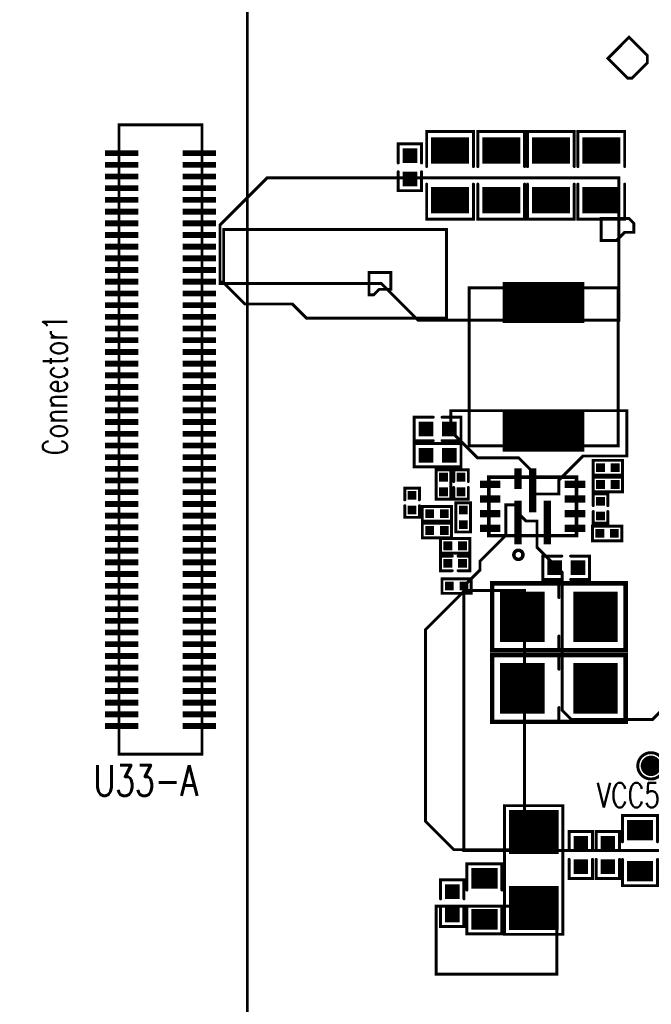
# Model space of a CAD drawing. Extents: x -14 to 157, y -7 to 92.
# Tile 126 of 129: x 109 to 130, y 41 to 75. Entities that reach past the tile are written whole.
import ezdxf

# ---------------------------------------------------------------- set-up
doc = ezdxf.new("R2010")
doc.units = 0
for name, pattern in [('SIG_105', [2, 1, 1]), ('SIG_183', [2, 1, 1]), ('SIG_22', [2, 1, 1]), ('SIG_292', [2, 1, 1]), ('SIG_4', [2, 1, 1])]:
    doc.linetypes.add(name, pattern=pattern)
for name, color, linetype in [('COPPER_01', 96, 'CONTINUOUS'), ('DRIL_NPLTE_THRU_01', 3, 'CONTINUOUS'), ('DRIL_NPLTE_THRU_02', 171, 'CONTINUOUS'), ('DRIL_NPLTE_THRU_03', 222, 'CONTINUOUS'), ('DRIL_NPLTE_THRU_04', 2, 'CONTINUOUS'), ('DRIL_PLTE_THRU_01', 3, 'CONTINUOUS'), ('DRIL_PLTE_THRU_02', 171, 'CONTINUOUS'), ('DRIL_PLTE_THRU_03', 222, 'CONTINUOUS'), ('DRIL_PLTE_THRU_04', 2, 'CONTINUOUS'), ('PADS_BOT', 56, 'CONTINUOUS'), ('PADS_INNER', 96, 'CONTINUOUS'), ('PADS_TOP', 96, 'CONTINUOUS'), ('PADS_XR_121', 210, 'CONTINUOUS'), ('PADS_XR_122', 16, 'CONTINUOUS'), ('PADS_XR_123', 3, 'CONTINUOUS'), ('PADS_XR_128', 16, 'CONTINUOUS'), ('PART_TOP_2DLINE_00', 183, 'CONTINUOUS'), ('PART_TOP_2DLINE_01', 183, 'CONTINUOUS'), ('PART_TOP_2DLINE_126', 183, 'CONTINUOUS'), ('TEXT_126', 254, 'CONTINUOUS')]:
    doc.layers.add(name, color=color, linetype=linetype)
doc.styles.add('W0$12', font='simplex', dxfattribs={"width": 0.75})
doc.styles.add('W0$15', font='simplex', dxfattribs={"width": 0.75})

# ---------------------------------------------------------------- blocks, each defined once
blk = doc.blocks.new('SMOOTH_0$1')
at = {"const_width": 0.05}
blk.add_lwpolyline([(-0.025, 0, 1), (0.025, 0, 1)], format="xyb", close=True, dxfattribs=at)
blk = doc.blocks.new('COPPER_85')
at = {"layer": 'COPPER_01', "const_width": 0.1}
blk.add_lwpolyline([(-0.013, 0), (-0.013, -1.038), (-0.9, -1.925), (-0.9, -2.225), (-1.45, -2.775), (-1.45, -11.825), (8.375, -11.825), (8.375, -6.234), (6.109, -6.234), (5, -7.344), (2.231, -7.344), (1.913, -7.025), (1.913, -2.312), (1.05, -1.45), (1.05, -0.55), (0.675, -0.55), (0.4, -0.275), (0.4, 0)], close=True, dxfattribs=at)
at = {"layer": 'COPPER_01'}
for p in [(-0.013, 0), (0.4, 0), (0.4, -0.275), (0.675, -0.55), (1.05, -0.55), (-0.013, -1.038), (1.05, -1.45), (-0.9, -1.925), (-0.9, -2.225), (1.913, -2.312), (-1.45, -2.775), (6.109, -6.234), (8.375, -6.234), (1.913, -7.025), (2.231, -7.344), (5, -7.344), (-1.45, -11.825), (8.375, -11.825)]:
    blk.add_blockref('SMOOTH_0$1', p, dxfattribs=at)
blk = doc.blocks.new('COPPER_89')
at = {"layer": 'COPPER_01', "const_width": 0.1}
blk.add_lwpolyline([(0.1, -0.1), (0.775, -0.775), (0.925, -0.775), (1.45, -0.25), (1.45, 0), (0.825, 0.625)], close=True, dxfattribs=at)
at = {"layer": 'COPPER_01'}
for p in [(0.825, 0.625), (1.45, 0), (0.1, -0.1), (1.45, -0.25), (0.775, -0.775), (0.925, -0.775)]:
    blk.add_blockref('SMOOTH_0$1', p, dxfattribs=at)
blk = doc.blocks.new('COPPER_101')
at = {"layer": 'COPPER_01', "const_width": 0.1}
blk.add_lwpolyline([(-0.225, 0), (-0.225, -2.325), (3.9, -2.325), (3.9, 0)], close=True, dxfattribs=at)
at = {"layer": 'COPPER_01'}
for p in [(-0.225, 0), (3.9, 0), (-0.225, -2.325), (3.9, -2.325)]:
    blk.add_blockref('SMOOTH_0$1', p, dxfattribs=at)
blk = doc.blocks.new('COPPER_103')
at = {"layer": 'COPPER_01', "const_width": 0.1}
blk.add_lwpolyline([(0.225, -0.875), (0.225, -2.875), (5.75, -2.875), (7, -4.125), (13.875, -4.125), (13.875, 0.7375), (1.8375, 0.7375)], close=True, dxfattribs=at)
at = {"layer": 'COPPER_01'}
for p in [(1.8375, 0.7375), (13.875, 0.7375), (0.225, -0.875), (0.225, -2.875), (5.75, -2.875), (7, -4.125), (13.875, -4.125)]:
    blk.add_blockref('SMOOTH_0$1', p, dxfattribs=at)
blk = doc.blocks.new('COPPER_120')
at = {"layer": 'COPPER_01', "const_width": 0.1}
blk.add_lwpolyline([(-0.04375, 0), (0.925, 0), (0.925, 0.475), (1.75, 1.3), (3.25, 1.3), (3.25, 2.85), (-2.775, 2.85), (-2.775, 2.15), (-1.8625, 1.2375), (-0.45, 1.2375), (-0.04375, 0.83125)], close=True, dxfattribs=at)
at = {"layer": 'COPPER_01'}
for p in [(-2.775, 2.85), (3.25, 2.85), (-2.775, 2.15), (1.75, 1.3), (3.25, 1.3), (-1.8625, 1.2375), (-0.45, 1.2375), (-0.04375, 0.83125), (0.925, 0.475), (-0.04375, 0), (0.925, 0)]:
    blk.add_blockref('SMOOTH_0$1', p, dxfattribs=at)
blk = doc.blocks.new('COPPER_126')
at = {"layer": 'COPPER_01', "const_width": 0.1}
blk.add_lwpolyline([(-0.0125, 0), (-0.0125, 0.3125), (-0.175, 0.475), (-1.125, 0.475), (-1.125, -0.275), (-0.6, -0.275), (-0.325, 0)], close=True, dxfattribs=at)
at = {"layer": 'COPPER_01'}
for p in [(-1.125, 0.475), (-0.175, 0.475), (-0.0125, 0.3125), (-0.325, 0), (-0.0125, 0), (-1.125, -0.275), (-0.6, -0.275)]:
    blk.add_blockref('SMOOTH_0$1', p, dxfattribs=at)
blk = doc.blocks.new('COPPER_127')
at = {"layer": 'COPPER_01', "const_width": 0.1}
blk.add_lwpolyline([(0, 0), (0, 0.575), (-0.75, 0.575), (-0.75, -0.1875), (-0.5875, -0.1875), (-0.4, 0)], close=True, dxfattribs=at)
at = {"layer": 'COPPER_01'}
for p in [(-0.75, 0.575), (0, 0.575), (-0.4, 0), (0, 0), (-0.75, -0.1875), (-0.5875, -0.1875)]:
    blk.add_blockref('SMOOTH_0$1', p, dxfattribs=at)
blk = doc.blocks.new('COPPER_145')
at = {"layer": 'COPPER_01', "const_width": 0.1}
blk.add_lwpolyline([(0, 0), (0.75, -0.75), (2.375, -0.75), (2.8625, -1.2375), (7.65, -1.2375), (7.65, 1.8), (0.025, 1.8), (0.025, 0)], close=True, dxfattribs=at)
at = {"layer": 'COPPER_01'}
for p in [(0.025, 1.8), (7.65, 1.8), (0, 0), (0.025, 0), (0.75, -0.75), (2.375, -0.75), (2.8625, -1.2375), (7.65, -1.2375)]:
    blk.add_blockref('SMOOTH_0$1', p, dxfattribs=at)
blk = doc.blocks.new('COPPER_171')
at = {"layer": 'COPPER_01', "const_width": 0.1}
blk.add_lwpolyline([(0, 0), (-1.3125, -1.3125), (-1.3125, -7.875), (-0.34375, -8.84375), (2.075, -8.84375), (2.075, 0.025), (0, 0.025)], close=True, dxfattribs=at)
at = {"layer": 'COPPER_01'}
for p in [(0, 0.025), (0, 0), (2.075, 0.025), (-1.3125, -1.3125), (-1.3125, -7.875), (-0.34375, -8.84375), (2.075, -8.84375)]:
    blk.add_blockref('SMOOTH_0$1', p, dxfattribs=at)
blk = doc.blocks.new('SMOOTH_0$10008')
at = {"const_width": 0.05004}
blk.add_lwpolyline([(-0.02502, 0, 1), (0.02502, 0, 1)], format="xyb", close=True, dxfattribs=at)
blk = doc.blocks.new('PART_BODY_TOP_41')
at = {"layer": 'PART_TOP_2DLINE_126', "const_width": 0.1}
blk.add_lwpolyline([(-19.99, 24.5, -0.35461), (-16.99, 27.5), (17.03, 27.5, -0.345792), (20.03, 24.5), (20.03, -24.48, -0.403519), (17.03, -27.48), (-16.99, -27.48, -0.350685), (-19.99, -24.48)], format="xyb", close=True, dxfattribs=at)
blk.add_lwpolyline([(15.64, 13.25), (18.48, 13.25), (18.48, -8.28), (15.64, -8.28)], close=True, dxfattribs=at)
at = {"layer": 'PART_TOP_2DLINE_126'}
for p in [(15.64, 13.25), (18.48, 13.25), (15.64, -8.28), (18.48, -8.28)]:
    blk.add_blockref('SMOOTH_0$10008', p, dxfattribs=at)
blk = doc.blocks.new('DRIL_HOLE_0')
blk.add_lwpolyline([(0, 0, 1), (0, 0, 1)], format="xyb", close=True)
blk = doc.blocks.new('PAD_0')
blk.add_lwpolyline([(0, 0, 1), (0, 0, 1)], format="xyb", close=True)
blk = doc.blocks.new('PAD_11')
at = {"const_width": 0.2}
blk.add_lwpolyline([(-0.57, 0), (0.57, 0)], dxfattribs=at)
blk = doc.blocks.new('STK_TOP_98')
at = {"layer": 'DRIL_PLTE_THRU_01'}
blk.add_blockref('DRIL_HOLE_0', (0, 0), dxfattribs=at)
at = {"layer": 'DRIL_PLTE_THRU_02'}
blk.add_blockref('DRIL_HOLE_0', (0, 0), dxfattribs=at)
at = {"layer": 'DRIL_PLTE_THRU_03'}
blk.add_blockref('DRIL_HOLE_0', (0, 0), dxfattribs=at)
at = {"layer": 'DRIL_PLTE_THRU_04'}
blk.add_blockref('DRIL_HOLE_0', (0, 0), dxfattribs=at)
at = {"layer": 'PADS_BOT'}
blk.add_blockref('PAD_0', (0, 0), dxfattribs=at)
at = {"layer": 'PADS_INNER'}
blk.add_blockref('PAD_0', (0, 0), dxfattribs=at)
at = {"layer": 'PADS_TOP'}
blk.add_blockref('PAD_11', (0, 0), dxfattribs=at)
blk = doc.blocks.new('SYM_TOP_34')
for name, p in [('PART_BODY_TOP_41', (0, 0)), ('STK_TOP_98', (15.73, 12.28)), ('STK_TOP_98', (18.39, 12.28)), ('STK_TOP_98', (15.73, 11.88)), ('STK_TOP_98', (18.39, 11.88)), ('STK_TOP_98', (15.73, 11.48)), ('STK_TOP_98', (18.39, 11.48)), ('STK_TOP_98', (15.73, 11.08)), ('STK_TOP_98', (18.39, 11.08)), ('STK_TOP_98', (15.73, 10.68)), ('STK_TOP_98', (18.39, 10.68)), ('STK_TOP_98', (15.73, 10.28)), ('STK_TOP_98', (18.39, 10.28)), ('STK_TOP_98', (15.73, 9.88)), ('STK_TOP_98', (18.39, 9.88)), ('STK_TOP_98', (15.73, 9.48)), ('STK_TOP_98', (18.39, 9.48)), ('STK_TOP_98', (15.73, 9.08)), ('STK_TOP_98', (18.39, 9.08)), ('STK_TOP_98', (15.73, 8.68)), ('STK_TOP_98', (18.39, 8.68)), ('STK_TOP_98', (15.73, 8.28)), ('STK_TOP_98', (18.39, 8.28)), ('STK_TOP_98', (15.73, 7.88)), ('STK_TOP_98', (18.39, 7.88)), ('STK_TOP_98', (15.73, 7.48)), ('STK_TOP_98', (18.39, 7.48)), ('STK_TOP_98', (15.73, 7.08)), ('STK_TOP_98', (18.39, 7.08)), ('STK_TOP_98', (15.73, 6.68)), ('STK_TOP_98', (18.39, 6.68)), ('STK_TOP_98', (15.73, 6.28)), ('STK_TOP_98', (18.39, 6.28)), ('STK_TOP_98', (15.73, 5.88)), ('STK_TOP_98', (18.39, 5.88)), ('STK_TOP_98', (15.73, 5.48)), ('STK_TOP_98', (18.39, 5.48)), ('STK_TOP_98', (15.73, 5.08)), ('STK_TOP_98', (18.39, 5.08)), ('STK_TOP_98', (15.73, 4.68)), ('STK_TOP_98', (18.39, 4.68)), ('STK_TOP_98', (15.73, 4.28)), ('STK_TOP_98', (18.39, 4.28)), ('STK_TOP_98', (15.73, 3.88)), ('STK_TOP_98', (18.39, 3.88)), ('STK_TOP_98', (15.73, 3.48)), ('STK_TOP_98', (18.39, 3.48)), ('STK_TOP_98', (15.73, 3.08)), ('STK_TOP_98', (18.39, 3.08)), ('STK_TOP_98', (15.73, 2.68)), ('STK_TOP_98', (18.39, 2.68)), ('STK_TOP_98', (15.73, 2.28)), ('STK_TOP_98', (18.39, 2.28)), ('STK_TOP_98', (15.73, 1.88)), ('STK_TOP_98', (18.39, 1.88)), ('STK_TOP_98', (15.73, 1.48)), ('STK_TOP_98', (18.39, 1.48)), ('STK_TOP_98', (15.73, 1.08)), ('STK_TOP_98', (18.39, 1.08)), ('STK_TOP_98', (15.73, 0.68)), ('STK_TOP_98', (18.39, 0.68)), ('STK_TOP_98', (15.73, 0.28)), ('STK_TOP_98', (18.39, 0.28)), ('STK_TOP_98', (15.73, -0.12)), ('STK_TOP_98', (18.39, -0.12)), ('STK_TOP_98', (15.73, -0.52)), ('STK_TOP_98', (18.39, -0.52)), ('STK_TOP_98', (15.73, -0.92)), ('STK_TOP_98', (18.39, -0.92)), ('STK_TOP_98', (15.73, -1.32)), ('STK_TOP_98', (18.39, -1.32)), ('STK_TOP_98', (15.73, -1.72)), ('STK_TOP_98', (18.39, -1.72)), ('STK_TOP_98', (15.73, -2.12)), ('STK_TOP_98', (18.39, -2.12)), ('STK_TOP_98', (15.73, -2.52)), ('STK_TOP_98', (18.39, -2.52)), ('STK_TOP_98', (15.73, -2.92)), ('STK_TOP_98', (18.39, -2.92)), ('STK_TOP_98', (15.73, -3.32)), ('STK_TOP_98', (18.39, -3.32)), ('STK_TOP_98', (15.73, -3.72)), ('STK_TOP_98', (18.39, -3.72)), ('STK_TOP_98', (15.73, -4.12)), ('STK_TOP_98', (18.39, -4.12)), ('STK_TOP_98', (15.73, -4.52)), ('STK_TOP_98', (18.39, -4.52)), ('STK_TOP_98', (15.73, -4.92)), ('STK_TOP_98', (18.39, -4.92)), ('STK_TOP_98', (15.73, -5.32)), ('STK_TOP_98', (18.39, -5.32)), ('STK_TOP_98', (15.73, -5.72)), ('STK_TOP_98', (18.39, -5.72)), ('STK_TOP_98', (15.73, -6.12)), ('STK_TOP_98', (18.39, -6.12)), ('STK_TOP_98', (15.73, -6.52)), ('STK_TOP_98', (18.39, -6.52)), ('STK_TOP_98', (15.73, -6.92)), ('STK_TOP_98', (18.39, -6.92)), ('STK_TOP_98', (15.73, -7.32)), ('STK_TOP_98', (18.39, -7.32))]:
    blk.add_blockref(name, p)
blk = doc.blocks.new('PART_TOP_19')
blk.add_blockref('SYM_TOP_34', (0, 0))
blk = doc.blocks.new('PART_BODY_TOP_31')
at = {"layer": 'PART_TOP_2DLINE_126', "const_width": 0.10008}
blk.add_lwpolyline([(0.450088, 0, 1), (-0.450088, 0, 1)], format="xyb", close=True, dxfattribs=at)
blk = doc.blocks.new('PAD_28')
at = {"const_width": 0.35}
blk.add_lwpolyline([(0, -0.175, 1), (0, 0.175, 1)], format="xyb", close=True, dxfattribs=at)
blk = doc.blocks.new('STK_TOP_67')
at = {"layer": 'DRIL_PLTE_THRU_01'}
blk.add_blockref('DRIL_HOLE_0', (0, 0), dxfattribs=at)
at = {"layer": 'DRIL_PLTE_THRU_02'}
blk.add_blockref('DRIL_HOLE_0', (0, 0), dxfattribs=at)
at = {"layer": 'DRIL_PLTE_THRU_03'}
blk.add_blockref('DRIL_HOLE_0', (0, 0), dxfattribs=at)
at = {"layer": 'DRIL_PLTE_THRU_04'}
blk.add_blockref('DRIL_HOLE_0', (0, 0), dxfattribs=at)
at = {"layer": 'PADS_BOT'}
blk.add_blockref('PAD_0', (0, 0), dxfattribs=at)
at = {"layer": 'PADS_INNER'}
blk.add_blockref('PAD_0', (0, 0), dxfattribs=at)
at = {"layer": 'PADS_TOP'}
blk.add_blockref('PAD_28', (0, 0), dxfattribs=at)
blk = doc.blocks.new('SYM_TOP_24')
for name in ['PART_BODY_TOP_31', 'STK_TOP_67']:
    blk.add_blockref(name, (0, 0))
blk = doc.blocks.new('PART_TOP_114')
blk.add_blockref('SYM_TOP_24', (0, 0))
blk = doc.blocks.new('PART_BODY_TOP_14')
at = {"layer": 'PART_TOP_2DLINE_01', "const_width": 0.1}
for points in [[(-0.3, 0.6), (-1.2, 0.6), (-1.2, -0.6), (-0.3, -0.6)], [(0.3, -0.6), (1.2, -0.6), (1.2, 0.6), (0.3, 0.6)]]:
    blk.add_lwpolyline(points, dxfattribs=at)
at = {"layer": 'PART_TOP_2DLINE_01'}
for p in [(-1.2, 0.6), (-0.3, 0.6), (0.3, 0.6), (1.2, 0.6), (-1.2, -0.6), (-0.3, -0.6), (0.3, -0.6), (1.2, -0.6)]:
    blk.add_blockref('SMOOTH_0$1', p, dxfattribs=at)
blk = doc.blocks.new('PAD_9')
at = {"const_width": 0.7}
blk.add_lwpolyline([(-0.45, 0), (0.45, 0)], dxfattribs=at)
blk = doc.blocks.new('STK_TOP_10')
at = {"layer": 'DRIL_PLTE_THRU_01'}
blk.add_blockref('DRIL_HOLE_0', (0, 0), dxfattribs=at)
at = {"layer": 'DRIL_PLTE_THRU_02'}
blk.add_blockref('DRIL_HOLE_0', (0, 0), dxfattribs=at)
at = {"layer": 'DRIL_PLTE_THRU_03'}
blk.add_blockref('DRIL_HOLE_0', (0, 0), dxfattribs=at)
at = {"layer": 'DRIL_PLTE_THRU_04'}
blk.add_blockref('DRIL_HOLE_0', (0, 0), dxfattribs=at)
at = {"layer": 'PADS_BOT'}
blk.add_blockref('PAD_0', (0, 0), dxfattribs=at)
at = {"layer": 'PADS_INNER'}
blk.add_blockref('PAD_0', (0, 0), dxfattribs=at)
at = {"layer": 'PADS_TOP', "rotation": 90}
blk.add_blockref('PAD_9', (0, 0), dxfattribs=at)
blk = doc.blocks.new('SYM_TOP_7')
for name, p in [('STK_TOP_10', (-0.7, 0)), ('STK_TOP_10', (0.7, 0)), ('PART_BODY_TOP_14', (0, 0))]:
    blk.add_blockref(name, p)
blk = doc.blocks.new('PART_TOP_116')
blk.add_blockref('SYM_TOP_7', (0, 0))
blk = doc.blocks.new('PART_BODY_TOP_11')
at = {"layer": 'PART_TOP_2DLINE_01', "const_width": 0.1}
for points in [[(-0.15, 0.4), (-0.8, 0.4), (-0.8, -0.4), (-0.15, -0.4)], [(0.15, -0.4), (0.8, -0.4), (0.8, 0.4), (0.15, 0.4)]]:
    blk.add_lwpolyline(points, dxfattribs=at)
at = {"layer": 'PART_TOP_2DLINE_01'}
for p in [(-0.8, 0.4), (-0.15, 0.4), (0.15, 0.4), (0.8, 0.4), (-0.8, -0.4), (-0.15, -0.4), (0.15, -0.4), (0.8, -0.4)]:
    blk.add_blockref('SMOOTH_0$1', p, dxfattribs=at)
blk = doc.blocks.new('PAD_1')
at = {"const_width": 0.5}
blk.add_lwpolyline([(-0.25, 0), (0.25, 0)], dxfattribs=at)
blk = doc.blocks.new('STK_TOP_7')
at = {"layer": 'DRIL_PLTE_THRU_01'}
blk.add_blockref('DRIL_HOLE_0', (0, 0), dxfattribs=at)
at = {"layer": 'DRIL_PLTE_THRU_02'}
blk.add_blockref('DRIL_HOLE_0', (0, 0), dxfattribs=at)
at = {"layer": 'DRIL_PLTE_THRU_03'}
blk.add_blockref('DRIL_HOLE_0', (0, 0), dxfattribs=at)
at = {"layer": 'DRIL_PLTE_THRU_04'}
blk.add_blockref('DRIL_HOLE_0', (0, 0), dxfattribs=at)
at = {"layer": 'PADS_BOT'}
blk.add_blockref('PAD_0', (0, 0), dxfattribs=at)
at = {"layer": 'PADS_INNER'}
blk.add_blockref('PAD_0', (0, 0), dxfattribs=at)
at = {"layer": 'PADS_TOP'}
blk.add_blockref('PAD_1', (0, 0), dxfattribs=at)
blk = doc.blocks.new('SYM_TOP_4')
for name, p in [('PART_BODY_TOP_11', (0, 0)), ('STK_TOP_7', (-0.4, 0)), ('STK_TOP_7', (0.4, 0))]:
    blk.add_blockref(name, p)
blk = doc.blocks.new('PART_TOP_117')
blk.add_blockref('SYM_TOP_4', (0, 0))
blk = doc.blocks.new('PART_BODY_TOP_60')
at = {"layer": 'PART_TOP_2DLINE_01', "const_width": 0.1}
blk.add_lwpolyline([(-0.5, 0.25), (0.5, 0.25), (0.5, -0.25), (-0.5, -0.25)], close=True, dxfattribs=at)
at = {"layer": 'PART_TOP_2DLINE_01'}
for p in [(-0.5, 0.25), (0.5, 0.25), (-0.5, -0.25), (0.5, -0.25)]:
    blk.add_blockref('SMOOTH_0$1', p, dxfattribs=at)
blk = doc.blocks.new('PAD_2')
at = {"const_width": 0.3}
blk.add_lwpolyline([(-0.15, 0), (0.15, 0)], dxfattribs=at)
blk = doc.blocks.new('STK_TOP_133')
at = {"layer": 'DRIL_NPLTE_THRU_01'}
blk.add_blockref('DRIL_HOLE_0', (0, 0), dxfattribs=at)
at = {"layer": 'DRIL_NPLTE_THRU_02'}
blk.add_blockref('DRIL_HOLE_0', (0, 0), dxfattribs=at)
at = {"layer": 'DRIL_NPLTE_THRU_03'}
blk.add_blockref('DRIL_HOLE_0', (0, 0), dxfattribs=at)
at = {"layer": 'DRIL_NPLTE_THRU_04'}
blk.add_blockref('DRIL_HOLE_0', (0, 0), dxfattribs=at)
at = {"layer": 'PADS_BOT'}
blk.add_blockref('PAD_0', (0, 0), dxfattribs=at)
at = {"layer": 'PADS_INNER'}
blk.add_blockref('PAD_0', (0, 0), dxfattribs=at)
at = {"layer": 'PADS_TOP'}
blk.add_blockref('PAD_2', (0, 0), dxfattribs=at)
blk = doc.blocks.new('SYM_TOP_53')
for name, p in [('PART_BODY_TOP_60', (0, 0)), ('STK_TOP_133', (-0.25, 0)), ('STK_TOP_133', (0.25, 0))]:
    blk.add_blockref(name, p)
blk = doc.blocks.new('PART_TOP_118')
blk.add_blockref('SYM_TOP_53', (0, 0))
blk = doc.blocks.new('PART_TOP_119')
blk.add_blockref('SYM_TOP_53', (0, 0))
blk = doc.blocks.new('PART_BODY_TOP_47')
at = {"layer": 'PART_TOP_2DLINE_01', "const_width": 0.1}
for points in [[(-0.1, 0.25), (-0.5, 0.25), (-0.5, -0.25), (-0.1, -0.25)], [(0.1, 0.25), (0.5, 0.25), (0.5, -0.25), (0.1, -0.25)]]:
    blk.add_lwpolyline(points, dxfattribs=at)
at = {"layer": 'PART_TOP_2DLINE_01'}
for p in [(-0.5, 0.25), (-0.1, 0.25), (0.1, 0.25), (0.5, 0.25), (-0.5, -0.25), (-0.1, -0.25), (0.1, -0.25), (0.5, -0.25)]:
    blk.add_blockref('SMOOTH_0$1', p, dxfattribs=at)
blk = doc.blocks.new('SYM_TOP_40')
for name, p in [('PART_BODY_TOP_47', (0, 0)), ('STK_TOP_133', (-0.25, 0)), ('STK_TOP_133', (0.25, 0))]:
    blk.add_blockref(name, p)
blk = doc.blocks.new('PART_TOP_120')
blk.add_blockref('SYM_TOP_40', (0, 0))
blk = doc.blocks.new('PART_TOP_121')
blk.add_blockref('SYM_TOP_53', (0, 0))
blk = doc.blocks.new('PART_BODY_TOP_16')
at = {"layer": 'PART_TOP_2DLINE_01', "const_width": 0.1}
for points in [[(-0.3, 0.8), (-1.5, 0.8), (-1.5, -0.8), (-0.3, -0.8)], [(0.3, 0.8), (1.5, 0.8), (1.5, -0.8), (0.3, -0.8)]]:
    blk.add_lwpolyline(points, dxfattribs=at)
at = {"layer": 'PART_TOP_2DLINE_01'}
for p in [(-1.5, 0.8), (-0.3, 0.8), (0.3, 0.8), (1.5, 0.8), (-1.5, -0.8), (-0.3, -0.8), (0.3, -0.8), (1.5, -0.8)]:
    blk.add_blockref('SMOOTH_0$1', p, dxfattribs=at)
blk = doc.blocks.new('PAD_19')
at = {"const_width": 0.9}
blk.add_lwpolyline([(-0.65, 0), (0.65, 0)], dxfattribs=at)
blk = doc.blocks.new('STK_TOP_12')
at = {"layer": 'DRIL_PLTE_THRU_01'}
blk.add_blockref('DRIL_HOLE_0', (0, 0), dxfattribs=at)
at = {"layer": 'DRIL_PLTE_THRU_02'}
blk.add_blockref('DRIL_HOLE_0', (0, 0), dxfattribs=at)
at = {"layer": 'DRIL_PLTE_THRU_03'}
blk.add_blockref('DRIL_HOLE_0', (0, 0), dxfattribs=at)
at = {"layer": 'DRIL_PLTE_THRU_04'}
blk.add_blockref('DRIL_HOLE_0', (0, 0), dxfattribs=at)
at = {"layer": 'PADS_BOT'}
blk.add_blockref('PAD_0', (0, 0), dxfattribs=at)
at = {"layer": 'PADS_INNER'}
blk.add_blockref('PAD_0', (0, 0), dxfattribs=at)
at = {"layer": 'PADS_TOP', "rotation": 90}
blk.add_blockref('PAD_19', (0, 0), dxfattribs=at)
blk = doc.blocks.new('SYM_TOP_9')
for name, p in [('STK_TOP_12', (-0.85, 0)), ('STK_TOP_12', (0.85, 0)), ('PART_BODY_TOP_16', (0, 0))]:
    blk.add_blockref(name, p)
blk = doc.blocks.new('PART_TOP_122')
blk.add_blockref('SYM_TOP_9', (0, 0))
blk = doc.blocks.new('PART_TOP_123')
blk.add_blockref('SYM_TOP_4', (0, 0))
blk = doc.blocks.new('PART_TOP_124')
blk.add_blockref('SYM_TOP_4', (0, 0))
blk = doc.blocks.new('PART_TOP_126')
blk.add_blockref('SYM_TOP_9', (0, 0))
blk = doc.blocks.new('PART_BODY_TOP_33')
at = {"layer": 'PART_TOP_2DLINE_01', "const_width": 0.1}
blk.add_lwpolyline([(2.2, -1), (2.2, 1), (-2.2, 1), (-2.2, -1)], close=True, dxfattribs=at)
at = {"layer": 'PART_TOP_2DLINE_01'}
for p in [(-2.2, 1), (2.2, 1), (-2.2, -1), (2.2, -1)]:
    blk.add_blockref('SMOOTH_0$1', p, dxfattribs=at)
blk = doc.blocks.new('PAD_5')
at = {"const_width": 1.5}
blk.add_lwpolyline([(-0.85, 0), (0.85, 0)], dxfattribs=at)
blk = doc.blocks.new('PAD_6')
at = {"const_width": 1.4}
blk.add_lwpolyline([(-0.8, 0), (0.8, 0)], dxfattribs=at)
blk = doc.blocks.new('STK_TOP_72')
at = {"layer": 'DRIL_PLTE_THRU_01'}
blk.add_blockref('DRIL_HOLE_0', (0, 0), dxfattribs=at)
at = {"layer": 'DRIL_PLTE_THRU_02'}
blk.add_blockref('DRIL_HOLE_0', (0, 0), dxfattribs=at)
at = {"layer": 'DRIL_PLTE_THRU_03'}
blk.add_blockref('DRIL_HOLE_0', (0, 0), dxfattribs=at)
at = {"layer": 'DRIL_PLTE_THRU_04'}
blk.add_blockref('DRIL_HOLE_0', (0, 0), dxfattribs=at)
at = {"layer": 'PADS_BOT'}
blk.add_blockref('PAD_0', (0, 0), dxfattribs=at)
at = {"layer": 'PADS_INNER'}
blk.add_blockref('PAD_0', (0, 0), dxfattribs=at)
at = {"layer": 'PADS_TOP', "rotation": 90}
blk.add_blockref('PAD_6', (0, 0), dxfattribs=at)
at = {"layer": 'PADS_XR_121', "rotation": 90}
blk.add_blockref('PAD_5', (0, 0), dxfattribs=at)
at = {"layer": 'PADS_XR_123', "rotation": 90}
blk.add_blockref('PAD_6', (0, 0), dxfattribs=at)
blk = doc.blocks.new('SYM_TOP_26')
for name, p in [('STK_TOP_72', (-1.3, 0)), ('STK_TOP_72', (1.3, 0)), ('PART_BODY_TOP_33', (0, 0))]:
    blk.add_blockref(name, p)
blk = doc.blocks.new('PART_TOP_129')
blk.add_blockref('SYM_TOP_26', (0, 0))
blk = doc.blocks.new('SMOOTH_0$1016')
at = {"const_width": 0.0508}
blk.add_lwpolyline([(-0.0254, 0, 1), (0.0254, 0, 1)], format="xyb", close=True, dxfattribs=at)
blk = doc.blocks.new('SMOOTH_0$1524')
at = {"const_width": 0.0762}
blk.add_lwpolyline([(-0.0381, 0, 1), (0.0381, 0, 1)], format="xyb", close=True, dxfattribs=at)
blk = doc.blocks.new('PART_BODY_TOP_13')
at = {"layer": 'PART_TOP_2DLINE_01', "const_width": 0.152}
blk.add_lwpolyline([(-2.286, -1.143), (-2.286, 1.143), (2.286, 1.143), (2.286, -1.143)], close=True, dxfattribs=at)
at = {"layer": 'PART_TOP_2DLINE_01', "const_width": 0.102}
for points in [[(0, 1.166), (0, 0.658)], [(0, -1.166), (0, -0.658)]]:
    blk.add_lwpolyline(points, dxfattribs=at)
at = {"layer": 'PART_TOP_2DLINE_01'}
for name, p in [('SMOOTH_0$1524', (-2.286, 1.143)), ('SMOOTH_0$1016', (0, 1.166)), ('SMOOTH_0$1524', (2.286, 1.143)), ('SMOOTH_0$1016', (0, 0.658)), ('SMOOTH_0$1016', (0, -0.658)), ('SMOOTH_0$1524', (-2.286, -1.143)), ('SMOOTH_0$1016', (0, -1.166)), ('SMOOTH_0$1524', (2.286, -1.143))]:
    blk.add_blockref(name, p, dxfattribs=at)
blk = doc.blocks.new('PAD_29')
at = {"const_width": 1.524}
blk.add_lwpolyline([(-0.8636, 0), (0.8636, 0)], dxfattribs=at)
blk = doc.blocks.new('PAD_30')
at = {"const_width": 1.397}
blk.add_lwpolyline([(-0.8001, 0), (0.8001, 0)], dxfattribs=at)
blk = doc.blocks.new('STK_TOP_9')
at = {"layer": 'DRIL_PLTE_THRU_01'}
blk.add_blockref('DRIL_HOLE_0', (0, 0), dxfattribs=at)
at = {"layer": 'DRIL_PLTE_THRU_02'}
blk.add_blockref('DRIL_HOLE_0', (0, 0), dxfattribs=at)
at = {"layer": 'DRIL_PLTE_THRU_03'}
blk.add_blockref('DRIL_HOLE_0', (0, 0), dxfattribs=at)
at = {"layer": 'DRIL_PLTE_THRU_04'}
blk.add_blockref('DRIL_HOLE_0', (0, 0), dxfattribs=at)
at = {"layer": 'PADS_BOT'}
blk.add_blockref('PAD_0', (0, 0), dxfattribs=at)
at = {"layer": 'PADS_INNER'}
blk.add_blockref('PAD_0', (0, 0), dxfattribs=at)
at = {"layer": 'PADS_TOP', "rotation": 90}
blk.add_blockref('PAD_30', (0, 0), dxfattribs=at)
at = {"layer": 'PADS_XR_121', "rotation": 90}
blk.add_blockref('PAD_29', (0, 0), dxfattribs=at)
at = {"layer": 'PADS_XR_122'}
blk.add_blockref('PAD_0', (0, 0), dxfattribs=at)
at = {"layer": 'PADS_XR_123', "rotation": 90}
blk.add_blockref('PAD_30', (0, 0), dxfattribs=at)
at = {"layer": 'PADS_XR_128'}
blk.add_blockref('PAD_0', (0, 0), dxfattribs=at)
blk = doc.blocks.new('SYM_TOP_6')
for name, p in [('STK_TOP_9', (-1.249934, 0)), ('STK_TOP_9', (1.249934, 0)), ('PART_BODY_TOP_13', (0, 0))]:
    blk.add_blockref(name, p)
blk = doc.blocks.new('PART_TOP_130')
blk.add_blockref('SYM_TOP_6', (0, 0))
blk = doc.blocks.new('PART_TOP_131')
blk.add_blockref('SYM_TOP_6', (0, 0))
blk = doc.blocks.new('SMOOTH_0$119888')
at = {"const_width": 0.059944}
blk.add_lwpolyline([(-0.029972, 0, 1), (0.029972, 0, 1)], format="xyb", close=True, dxfattribs=at)
blk = doc.blocks.new('PART_BODY_TOP_37')
at = {"layer": 'PART_TOP_2DLINE_00', "const_width": 0.12}
blk.add_lwpolyline([(1, 1.5), (-1, 1.5), (-1, -1.5), (1, -1.5)], close=True, dxfattribs=at)
blk.add_lwpolyline([(-1.501, 0.487, 1), (-1.812, 0.487, 1)], format="xyb", close=True, dxfattribs=at)
at = {"layer": 'PART_TOP_2DLINE_00'}
for p in [(-1, 1.5), (1, 1.5), (-1, -1.5), (1, -1.5)]:
    blk.add_blockref('SMOOTH_0$119888', p, dxfattribs=at)
blk = doc.blocks.new('PAD_31')
at = {"const_width": 0.250012}
blk.add_lwpolyline([(-0.749998, 0), (0.749998, 0)], dxfattribs=at)
blk = doc.blocks.new('STK_TOP_94')
at = {"layer": 'DRIL_PLTE_THRU_01'}
blk.add_blockref('DRIL_HOLE_0', (0, 0), dxfattribs=at)
at = {"layer": 'DRIL_PLTE_THRU_02'}
blk.add_blockref('DRIL_HOLE_0', (0, 0), dxfattribs=at)
at = {"layer": 'DRIL_PLTE_THRU_03'}
blk.add_blockref('DRIL_HOLE_0', (0, 0), dxfattribs=at)
at = {"layer": 'DRIL_PLTE_THRU_04'}
blk.add_blockref('DRIL_HOLE_0', (0, 0), dxfattribs=at)
at = {"layer": 'PADS_BOT'}
blk.add_blockref('PAD_0', (0, 0), dxfattribs=at)
at = {"layer": 'PADS_INNER'}
blk.add_blockref('PAD_0', (0, 0), dxfattribs=at)
at = {"layer": 'PADS_TOP'}
blk.add_blockref('PAD_31', (0, 0), dxfattribs=at)
blk = doc.blocks.new('PAD_32')
at = {"const_width": 0.25}
blk.add_lwpolyline([(-0.35, 0), (0.35, 0)], dxfattribs=at)
blk = doc.blocks.new('STK_TOP_93')
at = {"layer": 'DRIL_PLTE_THRU_01'}
blk.add_blockref('DRIL_HOLE_0', (0, 0), dxfattribs=at)
at = {"layer": 'DRIL_PLTE_THRU_02'}
blk.add_blockref('DRIL_HOLE_0', (0, 0), dxfattribs=at)
at = {"layer": 'DRIL_PLTE_THRU_03'}
blk.add_blockref('DRIL_HOLE_0', (0, 0), dxfattribs=at)
at = {"layer": 'DRIL_PLTE_THRU_04'}
blk.add_blockref('DRIL_HOLE_0', (0, 0), dxfattribs=at)
at = {"layer": 'PADS_BOT'}
blk.add_blockref('PAD_0', (0, 0), dxfattribs=at)
at = {"layer": 'PADS_INNER'}
blk.add_blockref('PAD_0', (0, 0), dxfattribs=at)
at = {"layer": 'PADS_TOP', "rotation": 90}
blk.add_blockref('PAD_32', (0, 0), dxfattribs=at)
blk = doc.blocks.new('STK_TOP_95')
at = {"layer": 'DRIL_PLTE_THRU_01'}
blk.add_blockref('DRIL_HOLE_0', (0, 0), dxfattribs=at)
at = {"layer": 'DRIL_PLTE_THRU_02'}
blk.add_blockref('DRIL_HOLE_0', (0, 0), dxfattribs=at)
at = {"layer": 'DRIL_PLTE_THRU_03'}
blk.add_blockref('DRIL_HOLE_0', (0, 0), dxfattribs=at)
at = {"layer": 'DRIL_PLTE_THRU_04'}
blk.add_blockref('DRIL_HOLE_0', (0, 0), dxfattribs=at)
at = {"layer": 'PADS_BOT'}
blk.add_blockref('PAD_0', (0, 0), dxfattribs=at)
at = {"layer": 'PADS_INNER'}
blk.add_blockref('PAD_0', (0, 0), dxfattribs=at)
at = {"layer": 'PADS_TOP'}
blk.add_blockref('PAD_32', (0, 0), dxfattribs=at)
blk = doc.blocks.new('SYM_TOP_30')
for name, p in [('STK_TOP_93', (-0.75, 1.45)), ('STK_TOP_93', (-0.25, 1.45)), ('STK_TOP_93', (0.25, 1.45)), ('STK_TOP_93', (0.75, 1.45)), ('PART_BODY_TOP_37', (0, 0)), ('STK_TOP_94', (-0.55, 0.5)), ('STK_TOP_95', (0.95, 0.5)), ('STK_TOP_94', (0.55, 0)), ('STK_TOP_94', (-0.55, -0.5)), ('STK_TOP_93', (-0.75, -1.45)), ('STK_TOP_93', (-0.25, -1.45)), ('STK_TOP_93', (0.25, -1.45)), ('STK_TOP_93', (0.75, -1.45))]:
    blk.add_blockref(name, p)
blk = doc.blocks.new('PART_TOP_132')
blk.add_blockref('SYM_TOP_30', (0, 0))
blk = doc.blocks.new('PART_TOP_134')
blk.add_blockref('SYM_TOP_9', (0, 0))
blk = doc.blocks.new('PART_BODY_TOP_29')
at = {"layer": 'PART_TOP_2DLINE_01', "const_width": 0.1}
blk.add_lwpolyline([(-2.7, 2.55), (2.7, 2.55), (2.7, -2.55), (-2.7, -2.55)], close=True, dxfattribs=at)
at = {"layer": 'PART_TOP_2DLINE_01'}
for p in [(-2.7, 2.55), (2.7, 2.55), (-2.7, -2.55), (2.7, -2.55)]:
    blk.add_blockref('SMOOTH_0$1', p, dxfattribs=at)
blk = doc.blocks.new('PAD_24')
at = {"const_width": 1.4}
blk.add_lwpolyline([(-1.4, 0), (1.4, 0)], dxfattribs=at)
blk = doc.blocks.new('STK_TOP_61')
at = {"layer": 'DRIL_PLTE_THRU_01'}
blk.add_blockref('DRIL_HOLE_0', (0, 0), dxfattribs=at)
at = {"layer": 'DRIL_PLTE_THRU_02'}
blk.add_blockref('DRIL_HOLE_0', (0, 0), dxfattribs=at)
at = {"layer": 'DRIL_PLTE_THRU_03'}
blk.add_blockref('DRIL_HOLE_0', (0, 0), dxfattribs=at)
at = {"layer": 'DRIL_PLTE_THRU_04'}
blk.add_blockref('DRIL_HOLE_0', (0, 0), dxfattribs=at)
at = {"layer": 'PADS_BOT'}
blk.add_blockref('PAD_0', (0, 0), dxfattribs=at)
at = {"layer": 'PADS_INNER'}
blk.add_blockref('PAD_0', (0, 0), dxfattribs=at)
at = {"layer": 'PADS_TOP', "rotation": 90}
blk.add_blockref('PAD_24', (0, 0), dxfattribs=at)
blk = doc.blocks.new('SYM_TOP_22')
for name, p in [('PART_BODY_TOP_29', (0, 0)), ('STK_TOP_61', (-2.2, 0)), ('STK_TOP_61', (2.2, 0))]:
    blk.add_blockref(name, p)
blk = doc.blocks.new('PART_TOP_135')
blk.add_blockref('SYM_TOP_22', (0, 0))
blk = doc.blocks.new('PART_TOP_136')
blk.add_blockref('SYM_TOP_7', (0, 0))
blk = doc.blocks.new('PART_TOP_138')
blk.add_blockref('SYM_TOP_53', (0, 0))
blk = doc.blocks.new('PART_TOP_139')
blk.add_blockref('SYM_TOP_40', (0, 0))
blk = doc.blocks.new('PART_TOP_140')
blk.add_blockref('SYM_TOP_53', (0, 0))
blk = doc.blocks.new('PART_TOP_141')
blk.add_blockref('SYM_TOP_53', (0, 0))
blk = doc.blocks.new('PART_TOP_142')
blk.add_blockref('SYM_TOP_40', (0, 0))
blk = doc.blocks.new('PART_TOP_143')
blk.add_blockref('SYM_TOP_4', (0, 0))
blk = doc.blocks.new('PART_TOP_144')
blk.add_blockref('SYM_TOP_53', (0, 0))
blk = doc.blocks.new('PART_TOP_146')
blk.add_blockref('SYM_TOP_9', (0, 0))
blk = doc.blocks.new('PART_TOP_149')
blk.add_blockref('SYM_TOP_53', (0, 0))
blk = doc.blocks.new('PART_TOP_150')
blk.add_blockref('SYM_TOP_53', (0, 0))
blk = doc.blocks.new('PART_TOP_151')
blk.add_blockref('SYM_TOP_4', (0, 0))
blk = doc.blocks.new('PART_BODY_TOP_24')
at = {"layer": 'PART_TOP_2DLINE_01', "const_width": 0.1}
blk.add_lwpolyline([(-0.8, 0.4), (0.8, 0.4), (0.8, -0.4), (-0.8, -0.4)], close=True, dxfattribs=at)
at = {"layer": 'PART_TOP_2DLINE_01'}
for p in [(-0.8, 0.4), (0.8, 0.4), (-0.8, -0.4), (0.8, -0.4)]:
    blk.add_blockref('SMOOTH_0$1', p, dxfattribs=at)
blk = doc.blocks.new('SYM_TOP_17')
for name, p in [('PART_BODY_TOP_24', (0, 0)), ('STK_TOP_7', (-0.4, 0)), ('STK_TOP_7', (0.4, 0))]:
    blk.add_blockref(name, p)
blk = doc.blocks.new('PART_TOP_152')
blk.add_blockref('SYM_TOP_17', (0, 0))
blk = doc.blocks.new('PART_TOP_153')
blk.add_blockref('SYM_TOP_40', (0, 0))
blk = doc.blocks.new('PART_TOP_154')
blk.add_blockref('SYM_TOP_4', (0, 0))

msp = doc.modelspace()

# ---------------------------------------------------------------- block references
for name, p in [('PART_TOP_19', (96.43, 58.205)), ('PART_TOP_151', (122.975, 61.05)), ('PART_TOP_118', (128.8, 59.725)), ('PART_TOP_149', (122.95, 58.15)), ('PART_TOP_141', (123.575, 57.05)), ('PART_TOP_124', (127.375, 56.3)), ('PART_TOP_130', (127.125, 54.625)), ('PART_TOP_140', (123.625, 55.675)), ('PART_TOP_131', (127.125, 52.175))]:
    msp.add_blockref(name, p)
at = {"linetype": 'SIG_22'}
msp.add_blockref('COPPER_89', (128.7, 73.825), dxfattribs=at)
for name, p, rotation in [('PART_TOP_146', (123.4, 69.725), 90), ('PART_TOP_134', (125.15, 69.725), 90), ('PART_TOP_126', (126.85, 69.725), 90), ('PART_TOP_122', (128.575, 69.725), 90), ('PART_TOP_154', (122.025, 70), 90), ('PART_TOP_135', (126.6, 63.175), 90), ('PART_TOP_152', (122.975, 60.15), 180), ('PART_TOP_144', (123.175, 59.15), 270), ('PART_TOP_139', (123.775, 59.15), 270), ('PART_TOP_132', (126.225, 58.4), 90), ('PART_TOP_119', (128.8, 59.15), 180), ('PART_TOP_153', (122.1, 58.525), 270), ('PART_TOP_120', (128.55, 58.325), 270), ('PART_TOP_138', (123.85, 58.025), 270), ('PART_TOP_150', (122.95, 57.575), 180), ('PART_TOP_121', (128.775, 57.475), 180), ('PART_TOP_142', (123.575, 56.45), 180), ('PART_TOP_114', (130.275, 49.525), 180), ('PART_TOP_129', (126.263, 45.962), 90), ('PART_TOP_116', (129.9, 46.625), 270), ('PART_TOP_123', (127.875, 46.475), 270), ('PART_TOP_117', (128.8, 46.475), 270), ('PART_TOP_136', (124.575, 44.975), 90), ('PART_TOP_143', (123.475, 44.825), 90)]:
    msp.add_blockref(name, p, dxfattribs=dict(rotation=rotation))
at = {"linetype": 'SIG_105'}
for name, p in [('COPPER_103', (115.3, 68.9)), ('COPPER_126', (129.7, 67.775)), ('COPPER_145', (115.625, 66.075)), ('COPPER_127', (121.375, 65.825))]:
    msp.add_blockref(name, p, dxfattribs=at)
at = {"linetype": 'SIG_292'}
msp.add_blockref('COPPER_120', (126.2, 58.825), dxfattribs=at)
at = {"linetype": 'SIG_4'}
for name, p in [('COPPER_85', (125.325, 58.45)), ('COPPER_171', (123.875, 55.5))]:
    msp.add_blockref(name, p, dxfattribs=at)
at = {"linetype": 'SIG_183'}
msp.add_blockref('COPPER_101', (123.15, 44.725), dxfattribs=at)

# ---------------------------------------------------------------- texts
at = {"layer": 'TEXT_126', "style": 'W0$12', "width": 0.75}
msp.add_text('Connector1', height=0.84, rotation=90, dxfattribs=at).set_placement((110.3, 60.15))
at = {"layer": 'TEXT_126', "width": 0.75}
for s, height, style, p in [('U33-A', 1.05, 'W0$15', (111.2, 48.5)), ('VCC5V', 0.84, 'W0$12', (128.425, 48.1))]:
    msp.add_text(s, height=height, dxfattribs=dict(at, style=style)).set_placement(p)

doc.saveas('drawing.dxf')
